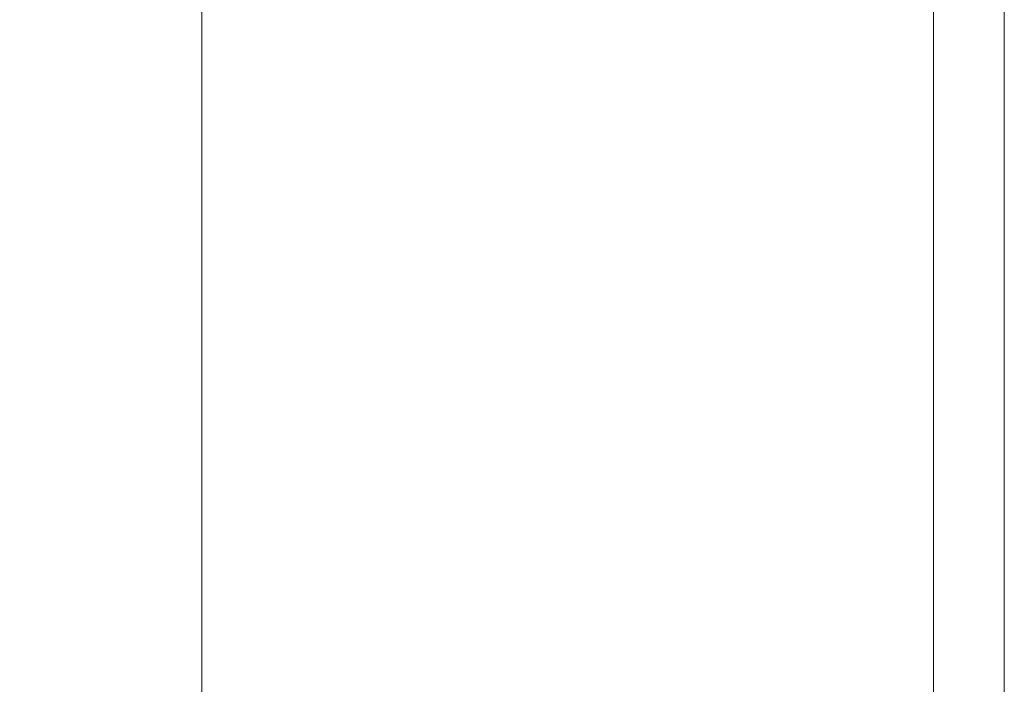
# Model space of a CAD drawing. Header units: millimetres. Extents: x -115268 to 140687, y -37779 to 24471.
# Tile 179 of 256: x 81509 to 82182, y -15240 to -14786. Entities that reach past the tile are written whole.
import ezdxf

# ---------------------------------------------------------------- set-up
doc = ezdxf.new("R2010")
doc.units = ezdxf.units.MM
doc.layers.get('0').update_dxf_attribs({"lineweight": 9})
doc.layers.add('A_CIENKA', color=7, linetype='Continuous', lineweight=9)

# ---------------------------------------------------------------- blocks, each defined once
blk = doc.blocks.new('METRYKA11')
for p, q in [((7511378.67, 5508935.17), (7511378.67, 5506025.17)), ((7511878.67, 5508935.17), (7511878.67, 5506025.17))]:
    blk.add_line(p, q)

msp = doc.modelspace()

# ---------------------------------------------------------------- linework, layer by layer
msp.add_line((82133.42001, -13152.10169), (82133.42001, -17267.67311))
at = {"layer": 'A_CIENKA', "color": 1}
msp.add_lwpolyline([(76241.76855, -13109.67311), (82181.76855, -13109.67311), (82181.76855, -17310.10169), (76241.76855, -17310.10169), (76241.76855, -13109.67311)], dxfattribs=at)
at = {"layer": 'A_CIENKA'}
msp.add_lwpolyline([(76496.33997, -13152.10169), (82133.42001, -13152.10169), (82133.42001, -17267.67311), (76496.33997, -17267.67311)], close=True, dxfattribs=at)

# ---------------------------------------------------------------- block references
at = {"layer": 'A_CIENKA', "color": 3}
msp.add_blockref('METRYKA11', (-7429745.24954, -5523292.84568), dxfattribs=at)

doc.saveas('drawing.dxf')
